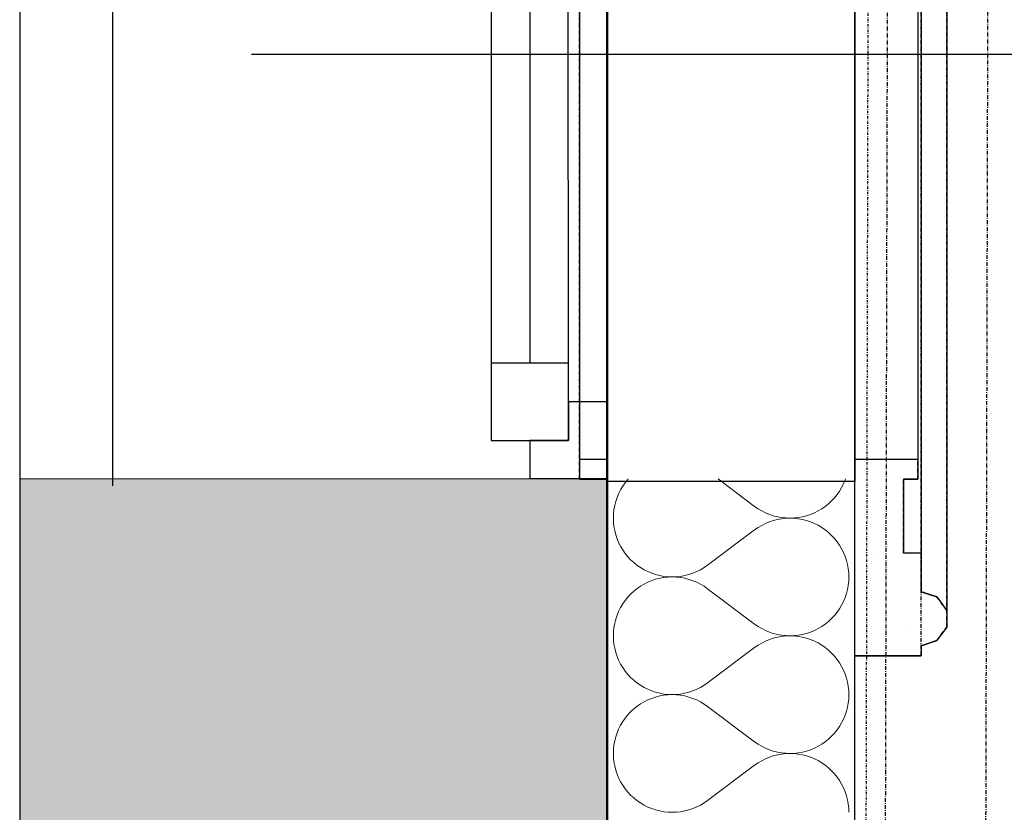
# Model space of a CAD drawing. Header units: millimetres. Extents: x -23738 to 4435, y -2716 to 20653.
# Tile 111 of 160: x -702 to -65, y 3733 to 4247. Entities that reach past the tile are written whole.
import ezdxf

# ---------------------------------------------------------------- set-up
doc = ezdxf.new("R2010")
doc.units = ezdxf.units.MM
doc.header["$MEASUREMENT"] = 0
for name, pattern in [('Wipeout_Contour', [1000, 0, -1000]), ('Čerchovaná M', [4.5, 2.5, -0.85, 0.3, -0.85]), ('Čerchovaná S', [3.5, 1.5, -0.85, 0.3, -0.85])]:
    doc.linetypes.add(name, pattern=pattern)
for name, color, linetype in [('9._POHLED ZÁPADNÍ_2_Nové_0_plochy', 7, 'Continuous'), ('9._POHLED ZÁPADNÍ_2_Nové_Konstrukce - krov', 7, 'Continuous'), ('9._POHLED ZÁPADNÍ_2_Nové_Konstrukce - nosné', 7, 'Continuous'), ('9._POHLED ZÁPADNÍ_2_Nové_Otvory – Okna', 7, 'Continuous'), ('9._POHLED ZÁPADNÍ_2_Nové_Otvory – Značky oken', 7, 'Continuous'), ('9._POHLED ZÁPADNÍ_2_Nové_Výplně - Povrchové', 7, 'Continuous'), ('9._POHLED ZÁPADNÍ_2_Nové_Výplně – Řezové', 7, 'Continuous'), ('9._POHLED ZÁPADNÍ_2_VÝTAH VAR 1', 7, 'Continuous')]:
    doc.layers.add(name, color=color, linetype=linetype)

# ---------------------------------------------------------------- blocks, each defined once
blk = doc.blocks.new('*X13', base_point=(-24533.14, -6254.22))
at = {"layer": '9._POHLED ZÁPADNÍ_2_Nové_Výplně – Řezové', "color": 21, "linetype": 'Continuous', "lineweight": 20, "true_color": 0xffaaaa}
for p, q in [((-311.83, 3944.41), (-313.22, 3942.07)), ((-310.28, 3946.65), (-311.83, 3944.41)), ((-308.57, 3948.76), (-310.28, 3946.65)), ((-308.22, 3949.14), (-308.57, 3948.76)), ((-250.08, 3949.14), (-226.46, 3931.43)), ((-170.17, 3943.64), (-168.95, 3946.07)), ((-168.95, 3946.07), (-167.91, 3948.59)), ((-167.91, 3948.59), (-167.72, 3949.14)), ((-314.44, 3939.64), (-315.48, 3937.13)), ((-313.22, 3942.07), (-314.44, 3939.64)), ((-174.81, 3936.95), (-173.11, 3939.07)), ((-173.11, 3939.07), (-171.56, 3941.3)), ((-171.56, 3941.3), (-170.17, 3943.64)), ((-317.01, 3931.91), (-317.5, 3929.23)), ((-316.34, 3934.55), (-317.01, 3931.91)), ((-315.48, 3937.13), (-316.34, 3934.55)), ((-226.46, 3931.43), (-224.22, 3929.88)), ((-183.02, 3929.85), (-180.78, 3931.4)), ((-180.78, 3931.4), (-178.66, 3933.11)), ((-178.66, 3933.11), (-176.67, 3934.96)), ((-176.67, 3934.96), (-174.81, 3936.95)), ((-317.79, 3926.53), (-317.88, 3923.81)), ((-317.5, 3929.23), (-317.79, 3926.53)), ((-224.22, 3929.88), (-221.88, 3928.48)), ((-221.88, 3928.48), (-219.45, 3927.27)), ((-219.45, 3927.27), (-216.94, 3926.22)), ((-216.94, 3926.22), (-214.36, 3925.36)), ((-214.36, 3925.36), (-211.72, 3924.69)), ((-211.72, 3924.69), (-209.05, 3924.2)), ((-198.2, 3924.19), (-195.52, 3924.68)), ((-195.52, 3924.68), (-192.88, 3925.35)), ((-192.88, 3925.35), (-190.3, 3926.2)), ((-190.3, 3926.2), (-187.79, 3927.24)), ((-187.79, 3927.24), (-185.36, 3928.46)), ((-185.36, 3928.46), (-183.02, 3929.85)), ((-317.88, 3923.81), (-317.79, 3921.09)), ((-317.79, 3921.09), (-317.5, 3918.39)), ((-317.5, 3918.39), (-317.01, 3915.71)), ((-221.88, 3919.13), (-224.22, 3917.74)), ((-219.45, 3920.35), (-221.88, 3919.13)), ((-216.94, 3921.4), (-219.45, 3920.35)), ((-214.36, 3922.26), (-216.94, 3921.4)), ((-211.72, 3922.93), (-214.36, 3922.26)), ((-209.05, 3923.42), (-211.72, 3922.93)), ((-209.05, 3924.2), (-206.34, 3923.91)), ((-206.34, 3923.71), (-209.05, 3923.42)), ((-206.34, 3923.91), (-203.62, 3923.81)), ((-203.62, 3923.81), (-206.34, 3923.71)), ((-203.62, 3923.81), (-200.9, 3923.9)), ((-200.9, 3923.71), (-203.62, 3923.81)), ((-200.9, 3923.9), (-198.2, 3924.19)), ((-198.2, 3923.42), (-200.9, 3923.71)), ((-195.52, 3922.94), (-198.2, 3923.42)), ((-192.88, 3922.27), (-195.52, 3922.94)), ((-190.3, 3921.41), (-192.88, 3922.27)), ((-187.79, 3920.37), (-190.3, 3921.41)), ((-185.36, 3919.16), (-187.79, 3920.37)), ((-183.02, 3917.77), (-185.36, 3919.16)), ((-317.01, 3915.71), (-316.34, 3913.07)), ((-316.34, 3913.07), (-315.48, 3910.49)), ((-256.93, 3893.33), (-226.46, 3916.19)), ((-224.22, 3917.74), (-226.46, 3916.19)), ((-180.78, 3916.22), (-183.02, 3917.77)), ((-178.66, 3914.51), (-180.78, 3916.22)), ((-176.67, 3912.66), (-178.66, 3914.51)), ((-174.81, 3910.67), (-176.67, 3912.66)), ((-315.48, 3910.49), (-314.44, 3907.98)), ((-314.44, 3907.98), (-313.22, 3905.55)), ((-313.22, 3905.55), (-311.83, 3903.21)), ((-173.11, 3908.55), (-174.81, 3910.67)), ((-171.56, 3906.32), (-173.11, 3908.55)), ((-170.17, 3903.98), (-171.56, 3906.32)), ((-311.83, 3903.21), (-310.28, 3900.97)), ((-310.28, 3900.97), (-308.57, 3898.85)), ((-168.95, 3901.55), (-170.17, 3903.98)), ((-167.91, 3899.03), (-168.95, 3901.55)), ((-308.57, 3898.85), (-306.72, 3896.86)), ((-306.72, 3896.86), (-304.73, 3895.01)), ((-304.73, 3895.01), (-302.61, 3893.3)), ((-302.61, 3893.3), (-300.37, 3891.75)), ((-259.16, 3891.78), (-256.93, 3893.33)), ((-167.05, 3896.45), (-167.91, 3899.03)), ((-166.37, 3893.82), (-167.05, 3896.45)), ((-165.89, 3891.14), (-166.37, 3893.82)), ((-300.37, 3891.75), (-298.03, 3890.37)), ((-298.03, 3890.37), (-295.6, 3889.15)), ((-295.6, 3889.15), (-293.08, 3888.11)), ((-293.08, 3888.11), (-290.5, 3887.25)), ((-290.5, 3887.25), (-287.87, 3886.58)), ((-287.87, 3886.58), (-285.19, 3886.1)), ((-274.34, 3886.11), (-271.66, 3886.59)), ((-271.66, 3886.59), (-269.03, 3887.27)), ((-269.03, 3887.27), (-266.45, 3888.13)), ((-266.45, 3888.13), (-263.93, 3889.17)), ((-263.93, 3889.17), (-261.5, 3890.39)), ((-261.5, 3890.39), (-259.16, 3891.78)), ((-165.6, 3888.43), (-165.89, 3891.14)), ((-165.5, 3885.71), (-165.6, 3888.43)), ((-298.03, 3881.06), (-300.37, 3879.68)), ((-295.6, 3882.28), (-298.03, 3881.06)), ((-293.08, 3883.32), (-295.6, 3882.28)), ((-290.5, 3884.18), (-293.08, 3883.32)), ((-287.87, 3884.85), (-290.5, 3884.18)), ((-285.19, 3885.33), (-287.87, 3884.85)), ((-285.19, 3886.1), (-282.48, 3885.81)), ((-282.48, 3885.62), (-285.19, 3885.33)), ((-282.48, 3885.81), (-279.76, 3885.71)), ((-279.76, 3885.71), (-282.48, 3885.62)), ((-279.76, 3885.71), (-277.05, 3885.81)), ((-277.05, 3885.62), (-279.76, 3885.71)), ((-277.05, 3885.81), (-274.34, 3886.11)), ((-274.34, 3885.32), (-277.05, 3885.62)), ((-271.66, 3884.84), (-274.34, 3885.32)), ((-269.03, 3884.16), (-271.66, 3884.84)), ((-266.45, 3883.3), (-269.03, 3884.16)), ((-263.93, 3882.26), (-266.45, 3883.3)), ((-261.5, 3881.04), (-263.93, 3882.26)), ((-259.16, 3879.65), (-261.5, 3881.04)), ((-166.37, 3877.61), (-165.89, 3880.29)), ((-165.89, 3880.29), (-165.6, 3883)), ((-165.6, 3883), (-165.5, 3885.71)), ((-306.72, 3874.57), (-308.57, 3872.57)), ((-304.73, 3876.42), (-306.72, 3874.57)), ((-302.61, 3878.12), (-304.73, 3876.42)), ((-300.37, 3879.68), (-302.61, 3878.12)), ((-256.93, 3878.1), (-259.16, 3879.65)), ((-256.93, 3878.1), (-226.46, 3855.24)), ((-167.91, 3872.4), (-167.05, 3874.98)), ((-167.05, 3874.98), (-166.37, 3877.61)), ((-311.83, 3868.22), (-313.22, 3865.88)), ((-310.28, 3870.46), (-311.83, 3868.22)), ((-308.57, 3872.57), (-310.28, 3870.46)), ((-171.56, 3865.11), (-170.17, 3867.45)), ((-170.17, 3867.45), (-168.95, 3869.88)), ((-168.95, 3869.88), (-167.91, 3872.4)), ((-315.48, 3860.94), (-316.34, 3858.36)), ((-314.44, 3863.45), (-315.48, 3860.94)), ((-313.22, 3865.88), (-314.44, 3863.45)), ((-174.81, 3860.76), (-173.11, 3862.88)), ((-173.11, 3862.88), (-171.56, 3865.11)), ((-317.01, 3855.72), (-317.5, 3853.04)), ((-316.34, 3858.36), (-317.01, 3855.72)), ((-226.46, 3855.24), (-224.22, 3853.68)), ((-183.02, 3853.66), (-180.78, 3855.21)), ((-180.78, 3855.21), (-178.66, 3856.92)), ((-178.66, 3856.92), (-176.67, 3858.77)), ((-176.67, 3858.77), (-174.81, 3860.76)), ((-317.79, 3850.34), (-317.88, 3847.62)), ((-317.5, 3853.04), (-317.79, 3850.34)), ((-224.22, 3853.68), (-221.88, 3852.29)), ((-221.88, 3852.29), (-219.45, 3851.07)), ((-219.45, 3851.07), (-216.94, 3850.03)), ((-216.94, 3850.03), (-214.36, 3849.17)), ((-214.36, 3849.17), (-211.72, 3848.5)), ((-211.72, 3848.5), (-209.05, 3848.01)), ((-198.2, 3848), (-195.52, 3848.49)), ((-195.52, 3848.49), (-192.88, 3849.16)), ((-192.88, 3849.16), (-190.3, 3850.01)), ((-190.3, 3850.01), (-187.79, 3851.05)), ((-187.79, 3851.05), (-185.36, 3852.27)), ((-185.36, 3852.27), (-183.02, 3853.66)), ((-317.88, 3847.62), (-317.79, 3844.9)), ((-317.79, 3844.9), (-317.5, 3842.2)), ((-317.5, 3842.2), (-317.01, 3839.52)), ((-221.88, 3842.94), (-224.22, 3841.55)), ((-219.45, 3844.16), (-221.88, 3842.94)), ((-216.94, 3845.21), (-219.45, 3844.16)), ((-214.36, 3846.07), (-216.94, 3845.21)), ((-211.72, 3846.74), (-214.36, 3846.07)), ((-209.05, 3847.23), (-211.72, 3846.74)), ((-209.05, 3848.01), (-206.34, 3847.72)), ((-206.34, 3847.52), (-209.05, 3847.23)), ((-206.34, 3847.72), (-203.62, 3847.62)), ((-203.62, 3847.62), (-206.34, 3847.52)), ((-203.62, 3847.62), (-200.9, 3847.71)), ((-200.9, 3847.52), (-203.62, 3847.62)), ((-200.9, 3847.71), (-198.2, 3848)), ((-198.2, 3847.23), (-200.9, 3847.52)), ((-195.52, 3846.75), (-198.2, 3847.23)), ((-192.88, 3846.08), (-195.52, 3846.75)), ((-190.3, 3845.22), (-192.88, 3846.08)), ((-187.79, 3844.18), (-190.3, 3845.22)), ((-185.36, 3842.97), (-187.79, 3844.18)), ((-183.02, 3841.58), (-185.36, 3842.97)), ((-317.01, 3839.52), (-316.34, 3836.88)), ((-316.34, 3836.88), (-315.48, 3834.3)), ((-256.93, 3817.14), (-226.46, 3840)), ((-224.22, 3841.55), (-226.46, 3840)), ((-180.78, 3840.03), (-183.02, 3841.58)), ((-178.66, 3838.32), (-180.78, 3840.03)), ((-176.67, 3836.47), (-178.66, 3838.32)), ((-174.81, 3834.48), (-176.67, 3836.47)), ((-315.48, 3834.3), (-314.44, 3831.79)), ((-314.44, 3831.79), (-313.22, 3829.36)), ((-313.22, 3829.36), (-311.83, 3827.02)), ((-173.11, 3832.36), (-174.81, 3834.48)), ((-171.56, 3830.13), (-173.11, 3832.36)), ((-170.17, 3827.79), (-171.56, 3830.13)), ((-311.83, 3827.02), (-310.28, 3824.78)), ((-310.28, 3824.78), (-308.57, 3822.66)), ((-308.57, 3822.66), (-306.72, 3820.67)), ((-168.95, 3825.36), (-170.17, 3827.79)), ((-167.91, 3822.84), (-168.95, 3825.36)), ((-167.05, 3820.26), (-167.91, 3822.84)), ((-306.72, 3820.67), (-304.73, 3818.82)), ((-304.73, 3818.82), (-302.61, 3817.11)), ((-302.61, 3817.11), (-300.37, 3815.56)), ((-259.16, 3815.59), (-256.93, 3817.14)), ((-166.37, 3817.62), (-167.05, 3820.26)), ((-165.89, 3814.95), (-166.37, 3817.62)), ((-300.37, 3815.56), (-298.03, 3814.18)), ((-298.03, 3814.18), (-295.6, 3812.96)), ((-295.6, 3812.96), (-293.08, 3811.92)), ((-293.08, 3811.92), (-290.5, 3811.06)), ((-290.5, 3811.06), (-287.87, 3810.39)), ((-287.87, 3810.39), (-285.19, 3809.91)), ((-285.19, 3809.91), (-282.48, 3809.62)), ((-277.05, 3809.62), (-274.34, 3809.92)), ((-274.34, 3809.92), (-271.66, 3810.4)), ((-271.66, 3810.4), (-269.03, 3811.08)), ((-269.03, 3811.08), (-266.45, 3811.94)), ((-266.45, 3811.94), (-263.93, 3812.98)), ((-263.93, 3812.98), (-261.5, 3814.2)), ((-261.5, 3814.2), (-259.16, 3815.59)), ((-165.6, 3812.24), (-165.89, 3814.95)), ((-165.5, 3809.52), (-165.6, 3812.24)), ((-298.03, 3804.87), (-300.37, 3803.48)), ((-295.6, 3806.09), (-298.03, 3804.87)), ((-293.08, 3807.13), (-295.6, 3806.09)), ((-290.5, 3807.99), (-293.08, 3807.13)), ((-287.87, 3808.66), (-290.5, 3807.99)), ((-285.19, 3809.14), (-287.87, 3808.66)), ((-282.48, 3809.43), (-285.19, 3809.14)), ((-282.48, 3809.62), (-279.76, 3809.52)), ((-279.76, 3809.52), (-282.48, 3809.43)), ((-279.76, 3809.52), (-277.05, 3809.62)), ((-277.05, 3809.42), (-279.76, 3809.52)), ((-274.34, 3809.13), (-277.05, 3809.42)), ((-271.66, 3808.65), (-274.34, 3809.13)), ((-269.03, 3807.97), (-271.66, 3808.65)), ((-266.45, 3807.11), (-269.03, 3807.97)), ((-263.93, 3806.07), (-266.45, 3807.11)), ((-261.5, 3804.85), (-263.93, 3806.07)), ((-259.16, 3803.46), (-261.5, 3804.85)), ((-166.37, 3801.42), (-165.89, 3804.1)), ((-165.89, 3804.1), (-165.6, 3806.81)), ((-165.6, 3806.81), (-165.5, 3809.52)), ((-306.72, 3798.37), (-308.57, 3796.38)), ((-304.73, 3800.23), (-306.72, 3798.37)), ((-302.61, 3801.93), (-304.73, 3800.23)), ((-300.37, 3803.48), (-302.61, 3801.93)), ((-256.93, 3801.9), (-259.16, 3803.46)), ((-256.93, 3801.9), (-226.46, 3779.05)), ((-167.91, 3796.21), (-167.05, 3798.79)), ((-167.05, 3798.79), (-166.37, 3801.42)), ((-311.83, 3792.03), (-313.22, 3789.69)), ((-310.28, 3794.27), (-311.83, 3792.03)), ((-308.57, 3796.38), (-310.28, 3794.27)), ((-171.56, 3788.92), (-170.17, 3791.26)), ((-170.17, 3791.26), (-168.95, 3793.69)), ((-168.95, 3793.69), (-167.91, 3796.21)), ((-315.48, 3784.75), (-316.34, 3782.17)), ((-314.44, 3787.26), (-315.48, 3784.75)), ((-313.22, 3789.69), (-314.44, 3787.26)), ((-176.67, 3782.58), (-174.81, 3784.57)), ((-174.81, 3784.57), (-173.11, 3786.69)), ((-173.11, 3786.69), (-171.56, 3788.92)), ((-317.01, 3779.53), (-317.5, 3776.85)), ((-316.34, 3782.17), (-317.01, 3779.53)), ((-226.46, 3779.05), (-224.22, 3777.49)), ((-183.02, 3777.47), (-180.78, 3779.02)), ((-180.78, 3779.02), (-178.66, 3780.72)), ((-178.66, 3780.72), (-176.67, 3782.58)), ((-317.79, 3774.15), (-317.88, 3771.43)), ((-317.5, 3776.85), (-317.79, 3774.15)), ((-224.22, 3777.49), (-221.88, 3776.1)), ((-221.88, 3776.1), (-219.45, 3774.88)), ((-219.45, 3774.88), (-216.94, 3773.84)), ((-216.94, 3773.84), (-214.36, 3772.98)), ((-214.36, 3772.98), (-211.72, 3772.31)), ((-211.72, 3772.31), (-209.05, 3771.82)), ((-209.05, 3771.82), (-206.34, 3771.53)), ((-200.9, 3771.52), (-198.2, 3771.81)), ((-198.2, 3771.81), (-195.52, 3772.29)), ((-195.52, 3772.29), (-192.88, 3772.97)), ((-192.88, 3772.97), (-190.3, 3773.82)), ((-190.3, 3773.82), (-187.79, 3774.86)), ((-187.79, 3774.86), (-185.36, 3776.08)), ((-185.36, 3776.08), (-183.02, 3777.47)), ((-317.88, 3771.43), (-317.79, 3768.71)), ((-317.79, 3768.71), (-317.5, 3766)), ((-317.5, 3766), (-317.01, 3763.33)), ((-224.22, 3765.36), (-226.46, 3763.81)), ((-221.88, 3766.75), (-224.22, 3765.36)), ((-219.45, 3767.97), (-221.88, 3766.75)), ((-216.94, 3769.02), (-219.45, 3767.97)), ((-214.36, 3769.88), (-216.94, 3769.02)), ((-211.72, 3770.55), (-214.36, 3769.88)), ((-209.05, 3771.04), (-211.72, 3770.55)), ((-206.34, 3771.33), (-209.05, 3771.04)), ((-206.34, 3771.53), (-203.62, 3771.43)), ((-203.62, 3771.43), (-206.34, 3771.33)), ((-203.62, 3771.43), (-200.9, 3771.52)), ((-200.9, 3771.33), (-203.62, 3771.43)), ((-198.2, 3771.04), (-200.9, 3771.33)), ((-195.52, 3770.56), (-198.2, 3771.04)), ((-192.88, 3769.89), (-195.52, 3770.56)), ((-190.3, 3769.03), (-192.88, 3769.89)), ((-187.79, 3767.99), (-190.3, 3769.03)), ((-185.36, 3766.78), (-187.79, 3767.99)), ((-183.02, 3765.39), (-185.36, 3766.78)), ((-180.78, 3763.84), (-183.02, 3765.39)), ((-317.01, 3763.33), (-316.34, 3760.69)), ((-316.34, 3760.69), (-315.48, 3758.11)), ((-256.93, 3740.95), (-226.46, 3763.81)), ((-178.66, 3762.13), (-180.78, 3763.84)), ((-176.67, 3760.28), (-178.66, 3762.13)), ((-174.81, 3758.29), (-176.67, 3760.28)), ((-315.48, 3758.11), (-314.44, 3755.6)), ((-314.44, 3755.6), (-313.22, 3753.16)), ((-313.22, 3753.16), (-311.83, 3750.83)), ((-173.11, 3756.17), (-174.81, 3758.29)), ((-171.56, 3753.94), (-173.11, 3756.17)), ((-170.17, 3751.6), (-171.56, 3753.94)), ((-311.83, 3750.83), (-310.28, 3748.59)), ((-310.28, 3748.59), (-308.57, 3746.47)), ((-308.57, 3746.47), (-306.72, 3744.48)), ((-168.95, 3749.16), (-170.17, 3751.6)), ((-167.91, 3746.65), (-168.95, 3749.16)), ((-167.05, 3744.07), (-167.91, 3746.65)), ((-306.72, 3744.48), (-304.73, 3742.63)), ((-304.73, 3742.63), (-302.61, 3740.92)), ((-302.61, 3740.92), (-300.37, 3739.37)), ((-259.16, 3739.4), (-256.93, 3740.95)), ((-166.37, 3741.43), (-167.05, 3744.07)), ((-165.89, 3738.76), (-166.37, 3741.43)), ((-300.37, 3739.37), (-298.03, 3737.99)), ((-298.03, 3737.99), (-295.6, 3736.77)), ((-295.6, 3736.77), (-293.08, 3735.73)), ((-293.08, 3735.73), (-290.5, 3734.87)), ((-290.5, 3734.87), (-287.87, 3734.2)), ((-287.87, 3734.2), (-285.19, 3733.72)), ((-285.19, 3733.72), (-282.48, 3733.43)), ((-277.05, 3733.43), (-274.34, 3733.72)), ((-274.34, 3733.72), (-271.66, 3734.21)), ((-271.66, 3734.21), (-269.03, 3734.88)), ((-269.03, 3734.88), (-266.45, 3735.75)), ((-266.45, 3735.75), (-263.93, 3736.79)), ((-263.93, 3736.79), (-261.5, 3738.01)), ((-261.5, 3738.01), (-259.16, 3739.4)), ((-165.6, 3736.05), (-165.89, 3738.76)), ((-165.5, 3733.33), (-165.6, 3736.05)), ((-282.48, 3733.43), (-279.76, 3733.33)), ((-279.76, 3733.33), (-277.05, 3733.43))]:
    blk.add_line(p, q, dxfattribs=at)
blk = doc.blocks.new('*X24', base_point=(-24533.14, -6254.22))
at = {"layer": '9._POHLED ZÁPADNÍ_2_Nové_Výplně – Řezové', "color": 21, "linetype": 'Continuous', "lineweight": 20, "true_color": 0xffaaaa}
for p, q in [((-311.83, 3944.41), (-313.22, 3942.07)), ((-310.28, 3946.65), (-311.83, 3944.41)), ((-309.47, 3947.65), (-310.28, 3946.65)), ((-248.09, 3947.65), (-226.46, 3931.43)), ((-170.17, 3943.64), (-168.95, 3946.07)), ((-168.95, 3946.07), (-168.29, 3947.65)), ((-314.44, 3939.64), (-315.48, 3937.13)), ((-313.22, 3942.07), (-314.44, 3939.64)), ((-174.81, 3936.95), (-173.11, 3939.07)), ((-173.11, 3939.07), (-171.56, 3941.3)), ((-171.56, 3941.3), (-170.17, 3943.64)), ((-317.01, 3931.91), (-317.5, 3929.23)), ((-316.34, 3934.55), (-317.01, 3931.91)), ((-315.48, 3937.13), (-316.34, 3934.55)), ((-226.46, 3931.43), (-224.22, 3929.88)), ((-183.02, 3929.85), (-180.78, 3931.4)), ((-180.78, 3931.4), (-178.66, 3933.11)), ((-178.66, 3933.11), (-176.67, 3934.96)), ((-176.67, 3934.96), (-174.81, 3936.95)), ((-317.79, 3926.53), (-317.88, 3923.81)), ((-317.5, 3929.23), (-317.79, 3926.53)), ((-224.22, 3929.88), (-221.88, 3928.48)), ((-221.88, 3928.48), (-219.45, 3927.27)), ((-219.45, 3927.27), (-216.94, 3926.22)), ((-216.94, 3926.22), (-214.36, 3925.36)), ((-214.36, 3925.36), (-211.72, 3924.69)), ((-211.72, 3924.69), (-209.05, 3924.2)), ((-198.2, 3924.19), (-195.52, 3924.68)), ((-195.52, 3924.68), (-192.88, 3925.35)), ((-192.88, 3925.35), (-190.3, 3926.2)), ((-190.3, 3926.2), (-187.79, 3927.24)), ((-187.79, 3927.24), (-185.36, 3928.46)), ((-185.36, 3928.46), (-183.02, 3929.85)), ((-317.88, 3923.81), (-317.79, 3921.09)), ((-317.79, 3921.09), (-317.5, 3918.39)), ((-317.5, 3918.39), (-317.01, 3915.71)), ((-221.88, 3919.13), (-224.22, 3917.74)), ((-219.45, 3920.35), (-221.88, 3919.13)), ((-216.94, 3921.4), (-219.45, 3920.35)), ((-214.36, 3922.26), (-216.94, 3921.4)), ((-211.72, 3922.93), (-214.36, 3922.26)), ((-209.05, 3923.42), (-211.72, 3922.93)), ((-209.05, 3924.2), (-206.34, 3923.91)), ((-206.34, 3923.71), (-209.05, 3923.42)), ((-206.34, 3923.91), (-203.62, 3923.81)), ((-203.62, 3923.81), (-206.34, 3923.71)), ((-203.62, 3923.81), (-200.9, 3923.9)), ((-200.9, 3923.71), (-203.62, 3923.81)), ((-200.9, 3923.9), (-198.2, 3924.19)), ((-198.2, 3923.42), (-200.9, 3923.71)), ((-195.52, 3922.94), (-198.2, 3923.42)), ((-192.88, 3922.27), (-195.52, 3922.94)), ((-190.3, 3921.41), (-192.88, 3922.27)), ((-187.79, 3920.37), (-190.3, 3921.41)), ((-185.36, 3919.16), (-187.79, 3920.37)), ((-183.02, 3917.77), (-185.36, 3919.16)), ((-317.01, 3915.71), (-316.34, 3913.07)), ((-316.34, 3913.07), (-315.48, 3910.49)), ((-256.93, 3893.33), (-226.46, 3916.19)), ((-224.22, 3917.74), (-226.46, 3916.19)), ((-180.78, 3916.22), (-183.02, 3917.77)), ((-178.66, 3914.51), (-180.78, 3916.22)), ((-176.67, 3912.66), (-178.66, 3914.51)), ((-174.81, 3910.67), (-176.67, 3912.66)), ((-315.48, 3910.49), (-314.44, 3907.98)), ((-314.44, 3907.98), (-313.22, 3905.55)), ((-313.22, 3905.55), (-311.83, 3903.21)), ((-173.11, 3908.55), (-174.81, 3910.67)), ((-171.56, 3906.32), (-173.11, 3908.55)), ((-170.17, 3903.98), (-171.56, 3906.32)), ((-311.83, 3903.21), (-310.28, 3900.97)), ((-310.28, 3900.97), (-308.57, 3898.85)), ((-168.95, 3901.55), (-170.17, 3903.98)), ((-167.91, 3899.03), (-168.95, 3901.55)), ((-308.57, 3898.85), (-306.72, 3896.86)), ((-306.72, 3896.86), (-304.73, 3895.01)), ((-304.73, 3895.01), (-302.61, 3893.3)), ((-302.61, 3893.3), (-300.37, 3891.75)), ((-259.16, 3891.78), (-256.93, 3893.33)), ((-167.05, 3896.45), (-167.91, 3899.03)), ((-166.37, 3893.82), (-167.05, 3896.45)), ((-165.89, 3891.14), (-166.37, 3893.82)), ((-300.37, 3891.75), (-298.03, 3890.37)), ((-298.03, 3890.37), (-295.6, 3889.15)), ((-295.6, 3889.15), (-293.08, 3888.11)), ((-293.08, 3888.11), (-290.5, 3887.25)), ((-290.5, 3887.25), (-287.87, 3886.58)), ((-287.87, 3886.58), (-285.19, 3886.1)), ((-274.34, 3886.11), (-271.66, 3886.59)), ((-271.66, 3886.59), (-269.03, 3887.27)), ((-269.03, 3887.27), (-266.45, 3888.13)), ((-266.45, 3888.13), (-263.93, 3889.17)), ((-263.93, 3889.17), (-261.5, 3890.39)), ((-261.5, 3890.39), (-259.16, 3891.78)), ((-165.6, 3888.43), (-165.89, 3891.14)), ((-165.5, 3885.71), (-165.6, 3888.43)), ((-298.03, 3881.06), (-300.37, 3879.68)), ((-295.6, 3882.28), (-298.03, 3881.06)), ((-293.08, 3883.32), (-295.6, 3882.28)), ((-290.5, 3884.18), (-293.08, 3883.32)), ((-287.87, 3884.85), (-290.5, 3884.18)), ((-285.19, 3885.33), (-287.87, 3884.85)), ((-285.19, 3886.1), (-282.48, 3885.81)), ((-282.48, 3885.62), (-285.19, 3885.33)), ((-282.48, 3885.81), (-279.76, 3885.71)), ((-279.76, 3885.71), (-282.48, 3885.62)), ((-279.76, 3885.71), (-277.05, 3885.81)), ((-277.05, 3885.62), (-279.76, 3885.71)), ((-277.05, 3885.81), (-274.34, 3886.11)), ((-274.34, 3885.32), (-277.05, 3885.62)), ((-271.66, 3884.84), (-274.34, 3885.32)), ((-269.03, 3884.16), (-271.66, 3884.84)), ((-266.45, 3883.3), (-269.03, 3884.16)), ((-263.93, 3882.26), (-266.45, 3883.3)), ((-261.5, 3881.04), (-263.93, 3882.26)), ((-259.16, 3879.65), (-261.5, 3881.04)), ((-166.37, 3877.61), (-165.89, 3880.29)), ((-165.89, 3880.29), (-165.6, 3883)), ((-165.6, 3883), (-165.5, 3885.71)), ((-306.72, 3874.57), (-308.57, 3872.57)), ((-304.73, 3876.42), (-306.72, 3874.57)), ((-302.61, 3878.12), (-304.73, 3876.42)), ((-300.37, 3879.68), (-302.61, 3878.12)), ((-256.93, 3878.1), (-259.16, 3879.65)), ((-256.93, 3878.1), (-226.46, 3855.24)), ((-167.91, 3872.4), (-167.05, 3874.98)), ((-167.05, 3874.98), (-166.37, 3877.61)), ((-311.83, 3868.22), (-313.22, 3865.88)), ((-310.28, 3870.46), (-311.83, 3868.22)), ((-308.57, 3872.57), (-310.28, 3870.46)), ((-171.56, 3865.11), (-170.17, 3867.45)), ((-170.17, 3867.45), (-168.95, 3869.88)), ((-168.95, 3869.88), (-167.91, 3872.4)), ((-315.48, 3860.94), (-316.34, 3858.36)), ((-314.44, 3863.45), (-315.48, 3860.94)), ((-313.22, 3865.88), (-314.44, 3863.45)), ((-174.81, 3860.76), (-173.11, 3862.88)), ((-173.11, 3862.88), (-171.56, 3865.11)), ((-317.01, 3855.72), (-317.5, 3853.04)), ((-316.34, 3858.36), (-317.01, 3855.72)), ((-226.46, 3855.24), (-224.22, 3853.68)), ((-183.02, 3853.66), (-180.78, 3855.21)), ((-180.78, 3855.21), (-178.66, 3856.92)), ((-178.66, 3856.92), (-176.67, 3858.77)), ((-176.67, 3858.77), (-174.81, 3860.76)), ((-317.79, 3850.34), (-317.88, 3847.62)), ((-317.5, 3853.04), (-317.79, 3850.34)), ((-224.22, 3853.68), (-221.88, 3852.29)), ((-221.88, 3852.29), (-219.45, 3851.07)), ((-219.45, 3851.07), (-216.94, 3850.03)), ((-216.94, 3850.03), (-214.36, 3849.17)), ((-214.36, 3849.17), (-211.72, 3848.5)), ((-211.72, 3848.5), (-209.05, 3848.01)), ((-198.2, 3848), (-195.52, 3848.49)), ((-195.52, 3848.49), (-192.88, 3849.16)), ((-192.88, 3849.16), (-190.3, 3850.01)), ((-190.3, 3850.01), (-187.79, 3851.05)), ((-187.79, 3851.05), (-185.36, 3852.27)), ((-185.36, 3852.27), (-183.02, 3853.66)), ((-317.88, 3847.62), (-317.79, 3844.9)), ((-317.79, 3844.9), (-317.5, 3842.2)), ((-317.5, 3842.2), (-317.01, 3839.52)), ((-221.88, 3842.94), (-224.22, 3841.55)), ((-219.45, 3844.16), (-221.88, 3842.94)), ((-216.94, 3845.21), (-219.45, 3844.16)), ((-214.36, 3846.07), (-216.94, 3845.21)), ((-211.72, 3846.74), (-214.36, 3846.07)), ((-209.05, 3847.23), (-211.72, 3846.74)), ((-209.05, 3848.01), (-206.34, 3847.72)), ((-206.34, 3847.52), (-209.05, 3847.23)), ((-206.34, 3847.72), (-203.62, 3847.62)), ((-203.62, 3847.62), (-206.34, 3847.52)), ((-203.62, 3847.62), (-200.9, 3847.71)), ((-200.9, 3847.52), (-203.62, 3847.62)), ((-200.9, 3847.71), (-198.2, 3848)), ((-198.2, 3847.23), (-200.9, 3847.52)), ((-195.52, 3846.75), (-198.2, 3847.23)), ((-192.88, 3846.08), (-195.52, 3846.75)), ((-190.3, 3845.22), (-192.88, 3846.08)), ((-187.79, 3844.18), (-190.3, 3845.22)), ((-185.36, 3842.97), (-187.79, 3844.18)), ((-183.02, 3841.58), (-185.36, 3842.97)), ((-317.01, 3839.52), (-316.34, 3836.88)), ((-316.34, 3836.88), (-315.48, 3834.3)), ((-256.93, 3817.14), (-226.46, 3840)), ((-224.22, 3841.55), (-226.46, 3840)), ((-180.78, 3840.03), (-183.02, 3841.58)), ((-178.66, 3838.32), (-180.78, 3840.03)), ((-176.67, 3836.47), (-178.66, 3838.32)), ((-174.81, 3834.48), (-176.67, 3836.47)), ((-315.48, 3834.3), (-314.44, 3831.79)), ((-314.44, 3831.79), (-313.22, 3829.36)), ((-313.22, 3829.36), (-311.83, 3827.02)), ((-173.11, 3832.36), (-174.81, 3834.48)), ((-171.56, 3830.13), (-173.11, 3832.36)), ((-170.17, 3827.79), (-171.56, 3830.13)), ((-311.83, 3827.02), (-310.28, 3824.78)), ((-310.28, 3824.78), (-308.57, 3822.66)), ((-308.57, 3822.66), (-306.72, 3820.67)), ((-168.95, 3825.36), (-170.17, 3827.79)), ((-167.91, 3822.84), (-168.95, 3825.36)), ((-167.05, 3820.26), (-167.91, 3822.84)), ((-306.72, 3820.67), (-304.73, 3818.82)), ((-304.73, 3818.82), (-302.61, 3817.11)), ((-302.61, 3817.11), (-300.37, 3815.56)), ((-259.16, 3815.59), (-256.93, 3817.14)), ((-166.37, 3817.62), (-167.05, 3820.26)), ((-165.89, 3814.95), (-166.37, 3817.62)), ((-300.37, 3815.56), (-298.03, 3814.18)), ((-298.03, 3814.18), (-295.6, 3812.96)), ((-295.6, 3812.96), (-293.08, 3811.92)), ((-293.08, 3811.92), (-290.5, 3811.06)), ((-290.5, 3811.06), (-287.87, 3810.39)), ((-287.87, 3810.39), (-285.19, 3809.91)), ((-285.19, 3809.91), (-282.48, 3809.62)), ((-277.05, 3809.62), (-274.34, 3809.92)), ((-274.34, 3809.92), (-271.66, 3810.4)), ((-271.66, 3810.4), (-269.03, 3811.08)), ((-269.03, 3811.08), (-266.45, 3811.94)), ((-266.45, 3811.94), (-263.93, 3812.98)), ((-263.93, 3812.98), (-261.5, 3814.2)), ((-261.5, 3814.2), (-259.16, 3815.59)), ((-165.6, 3812.24), (-165.89, 3814.95)), ((-165.5, 3809.52), (-165.6, 3812.24)), ((-298.03, 3804.87), (-300.37, 3803.48)), ((-295.6, 3806.09), (-298.03, 3804.87)), ((-293.08, 3807.13), (-295.6, 3806.09)), ((-290.5, 3807.99), (-293.08, 3807.13)), ((-287.87, 3808.66), (-290.5, 3807.99)), ((-285.19, 3809.14), (-287.87, 3808.66)), ((-282.48, 3809.43), (-285.19, 3809.14)), ((-282.48, 3809.62), (-279.76, 3809.52)), ((-279.76, 3809.52), (-282.48, 3809.43)), ((-279.76, 3809.52), (-277.05, 3809.62)), ((-277.05, 3809.42), (-279.76, 3809.52)), ((-274.34, 3809.13), (-277.05, 3809.42)), ((-271.66, 3808.65), (-274.34, 3809.13)), ((-269.03, 3807.97), (-271.66, 3808.65)), ((-266.45, 3807.11), (-269.03, 3807.97)), ((-263.93, 3806.07), (-266.45, 3807.11)), ((-261.5, 3804.85), (-263.93, 3806.07)), ((-259.16, 3803.46), (-261.5, 3804.85)), ((-166.37, 3801.42), (-165.89, 3804.1)), ((-165.89, 3804.1), (-165.6, 3806.81)), ((-165.6, 3806.81), (-165.5, 3809.52)), ((-306.72, 3798.37), (-308.57, 3796.38)), ((-304.73, 3800.23), (-306.72, 3798.37)), ((-302.61, 3801.93), (-304.73, 3800.23)), ((-300.37, 3803.48), (-302.61, 3801.93)), ((-256.93, 3801.9), (-259.16, 3803.46)), ((-256.93, 3801.9), (-226.46, 3779.05)), ((-167.91, 3796.21), (-167.05, 3798.79)), ((-167.05, 3798.79), (-166.37, 3801.42)), ((-311.83, 3792.03), (-313.22, 3789.69)), ((-310.28, 3794.27), (-311.83, 3792.03)), ((-308.57, 3796.38), (-310.28, 3794.27)), ((-171.56, 3788.92), (-170.17, 3791.26)), ((-170.17, 3791.26), (-168.95, 3793.69)), ((-168.95, 3793.69), (-167.91, 3796.21)), ((-315.48, 3784.75), (-316.34, 3782.17)), ((-314.44, 3787.26), (-315.48, 3784.75)), ((-313.22, 3789.69), (-314.44, 3787.26)), ((-176.67, 3782.58), (-174.81, 3784.57)), ((-174.81, 3784.57), (-173.11, 3786.69)), ((-173.11, 3786.69), (-171.56, 3788.92)), ((-317.01, 3779.53), (-317.5, 3776.85)), ((-316.34, 3782.17), (-317.01, 3779.53)), ((-226.46, 3779.05), (-224.22, 3777.49)), ((-183.02, 3777.47), (-180.78, 3779.02)), ((-180.78, 3779.02), (-178.66, 3780.72)), ((-178.66, 3780.72), (-176.67, 3782.58)), ((-317.79, 3774.15), (-317.88, 3771.43)), ((-317.5, 3776.85), (-317.79, 3774.15)), ((-224.22, 3777.49), (-221.88, 3776.1)), ((-221.88, 3776.1), (-219.45, 3774.88)), ((-219.45, 3774.88), (-216.94, 3773.84)), ((-216.94, 3773.84), (-214.36, 3772.98)), ((-214.36, 3772.98), (-211.72, 3772.31)), ((-211.72, 3772.31), (-209.05, 3771.82)), ((-209.05, 3771.82), (-206.34, 3771.53)), ((-200.9, 3771.52), (-198.2, 3771.81)), ((-198.2, 3771.81), (-195.52, 3772.29)), ((-195.52, 3772.29), (-192.88, 3772.97)), ((-192.88, 3772.97), (-190.3, 3773.82)), ((-190.3, 3773.82), (-187.79, 3774.86)), ((-187.79, 3774.86), (-185.36, 3776.08)), ((-185.36, 3776.08), (-183.02, 3777.47)), ((-317.88, 3771.43), (-317.79, 3768.71)), ((-317.79, 3768.71), (-317.5, 3766)), ((-317.5, 3766), (-317.01, 3763.33)), ((-224.22, 3765.36), (-226.46, 3763.81)), ((-221.88, 3766.75), (-224.22, 3765.36)), ((-219.45, 3767.97), (-221.88, 3766.75)), ((-216.94, 3769.02), (-219.45, 3767.97)), ((-214.36, 3769.88), (-216.94, 3769.02)), ((-211.72, 3770.55), (-214.36, 3769.88)), ((-209.05, 3771.04), (-211.72, 3770.55)), ((-206.34, 3771.33), (-209.05, 3771.04)), ((-206.34, 3771.53), (-203.62, 3771.43)), ((-203.62, 3771.43), (-206.34, 3771.33)), ((-203.62, 3771.43), (-200.9, 3771.52)), ((-200.9, 3771.33), (-203.62, 3771.43)), ((-198.2, 3771.04), (-200.9, 3771.33)), ((-195.52, 3770.56), (-198.2, 3771.04)), ((-192.88, 3769.89), (-195.52, 3770.56)), ((-190.3, 3769.03), (-192.88, 3769.89)), ((-187.79, 3767.99), (-190.3, 3769.03)), ((-185.36, 3766.78), (-187.79, 3767.99)), ((-183.02, 3765.39), (-185.36, 3766.78)), ((-180.78, 3763.84), (-183.02, 3765.39)), ((-317.01, 3763.33), (-316.34, 3760.69)), ((-316.34, 3760.69), (-315.48, 3758.11)), ((-256.93, 3740.95), (-226.46, 3763.81)), ((-178.66, 3762.13), (-180.78, 3763.84)), ((-176.67, 3760.28), (-178.66, 3762.13)), ((-174.81, 3758.29), (-176.67, 3760.28)), ((-315.48, 3758.11), (-314.44, 3755.6)), ((-314.44, 3755.6), (-313.22, 3753.16)), ((-313.22, 3753.16), (-311.83, 3750.83)), ((-173.11, 3756.17), (-174.81, 3758.29)), ((-171.56, 3753.94), (-173.11, 3756.17)), ((-170.17, 3751.6), (-171.56, 3753.94)), ((-311.83, 3750.83), (-310.28, 3748.59)), ((-310.28, 3748.59), (-308.57, 3746.47)), ((-308.57, 3746.47), (-306.72, 3744.48)), ((-168.95, 3749.16), (-170.17, 3751.6)), ((-167.91, 3746.65), (-168.95, 3749.16)), ((-167.05, 3744.07), (-167.91, 3746.65)), ((-306.72, 3744.48), (-304.73, 3742.63)), ((-304.73, 3742.63), (-302.61, 3740.92)), ((-302.61, 3740.92), (-300.37, 3739.37)), ((-259.16, 3739.4), (-256.93, 3740.95)), ((-166.37, 3741.43), (-167.05, 3744.07)), ((-165.89, 3738.76), (-166.37, 3741.43)), ((-300.37, 3739.37), (-298.03, 3737.99)), ((-298.03, 3737.99), (-295.6, 3736.77)), ((-295.6, 3736.77), (-293.08, 3735.73)), ((-293.08, 3735.73), (-290.5, 3734.87)), ((-290.5, 3734.87), (-287.87, 3734.2)), ((-287.87, 3734.2), (-285.19, 3733.72)), ((-285.19, 3733.72), (-282.48, 3733.43)), ((-277.05, 3733.43), (-274.34, 3733.72)), ((-274.34, 3733.72), (-271.66, 3734.21)), ((-271.66, 3734.21), (-269.03, 3734.88)), ((-269.03, 3734.88), (-266.45, 3735.75)), ((-266.45, 3735.75), (-263.93, 3736.79)), ((-263.93, 3736.79), (-261.5, 3738.01)), ((-261.5, 3738.01), (-259.16, 3739.4)), ((-165.6, 3736.05), (-165.89, 3738.76)), ((-165.5, 3733.33), (-165.6, 3736.05)), ((-282.48, 3733.43), (-279.76, 3733.33)), ((-279.76, 3733.33), (-277.05, 3733.43))]:
    blk.add_line(p, q, dxfattribs=at)

msp = doc.modelspace()

# ---------------------------------------------------------------- linework, layer by layer
at = {"layer": '9._POHLED ZÁPADNÍ_2_Nové_0_plochy', "color": 1, "linetype": 'Continuous', "lineweight": 25}
msp.add_line((-642.01, 4497.41), (-642, 3944.82), dxfattribs=at)
at = {"layer": '9._POHLED ZÁPADNÍ_2_Nové_Konstrukce - krov', "color": 1, "linetype": 'Čerchovaná M', "lineweight": 25}
msp.add_line((-82.76, 1184.64), (-75.51, 4257.25), dxfattribs=at)
at = {"layer": '9._POHLED ZÁPADNÍ_2_Nové_Konstrukce - krov', "color": 1, "linetype": 'Continuous', "lineweight": 25, "flags": 128}
for points in [[(-102.17, 4583.83), (-102.17, 3864.08)], [(-118.8, 4546.79), (-118.8, 3901.11)], [(-339.72, 4486.23), (-339.72, 3961.68)], [(-120.95, 4486.23), (-120.95, 3961.68)], [(-120.95, 3961.68), (-339.72, 3961.68)], [(-339.72, 3961.68), (-339.72, 3948.95)], [(-120.95, 3948.95), (-120.95, 3961.68)], [(-339.72, 3948.95), (-161.89, 3948.95)], [(-161.89, 3948.95), (-161.89, 3834.67)], [(-130.17, 3948.95), (-120.95, 3948.95)], [(-130.17, 3901.11), (-130.17, 3948.95)], [(-118.8, 3901.11), (-130.17, 3901.11)], [(-118.8, 3876.15), (-118.8, 3901.11)], [(-108.52, 3872.82), (-118.8, 3876.15)], [(-102.17, 3864.08), (-108.52, 3872.82)], [(-102.17, 3853.28), (-102.17, 3864.08)], [(-108.52, 3844.54), (-102.17, 3853.28)], [(-118.8, 3841.2), (-108.52, 3844.54)], [(-118.8, 3834.67), (-118.8, 3841.2)], [(-161.89, 3834.67), (-118.8, 3834.67)]]:
    msp.add_lwpolyline(points, dxfattribs=at)
at = {"layer": '9._POHLED ZÁPADNÍ_2_Nové_Konstrukce - nosné', "color": 1, "linetype": 'Continuous', "lineweight": 25}
msp.add_line((-372, 3949.14), (-702, 3949.13), dxfattribs=at)
at = {"layer": '9._POHLED ZÁPADNÍ_2_Nové_Konstrukce - nosné', "color": 1, "linetype": 'Continuous', "lineweight": 25, "flags": 128}
msp.add_lwpolyline([(-702, 3949.13), (-701.89, 351.54)], dxfattribs=at)
at = {"layer": '9._POHLED ZÁPADNÍ_2_Nové_Otvory – Okna', "color": 1, "linetype": 'Continuous', "lineweight": 25}
for p, q in [((-702.01, 4499.13), (-702, 3949.13)), ((-397.01, 4424.14), (-397, 4024.14)), ((-397.01, 4424.14), (-397, 4024.14)), ((-372.01, 4424.14), (-372, 4024.14)), ((-347, 4024.14), (-347.01, 4424.14)), ((-347, 4024.14), (-397, 4024.14)), ((-397, 4024.14), (-397, 3974.14)), ((-347, 3974.14), (-347, 4024.14)), ((-347, 3999.14), (-347, 3974.14)), ((-397, 3974.14), (-347, 3974.14)), ((-347, 3974.14), (-372, 3974.14)), ((-372, 3974.14), (-372, 3949.14)), ((-372, 3949.14), (-702, 3949.13))]:
    msp.add_line(p, q, dxfattribs=at)

# ---------------------------------------------------------------- next in the draw order: wipeouts: each hides what was drawn before it
at = {"color": 254, "linetype": 'Wipeout_Contour', "lineweight": 0, "ltscale": 62399.646263}
msp.add_wipeout([(-339.72, 3948.95), (-161.89, 3948.95), (-161.89, 3834.67), (-118.8, 3834.67), (-118.8, 3841.2), (-108.52, 3844.54), (-102.17, 3853.28), (-102.17, 3864.08), (-108.52, 3872.82), (-118.8, 3876.15), (-118.8, 3901.11), (-130.17, 3901.11), (-130.17, 3948.95), (-120.95, 3948.95), (-120.95, 3961.68), (-339.72, 3961.68)], dxfattribs=at).dxf.layer = '9._POHLED ZÁPADNÍ_2_Nové_Výplně – Řezové'

# ---------------------------------------------------------------- next in the draw order: hatches: boundary and pattern name
at = {"layer": '9._POHLED ZÁPADNÍ_2_Nové_Výplně – Řezové', "linetype": 'Continuous', "lineweight": 20, "true_color": 0xffaaaa}
h = msp.add_hatch(dxfattribs=at)
h.set_pattern_fill('Omítka_01_0002', color=21, style=0, pattern_type=2)
h.set_pattern_definition([(0, (0, -9e-13), (0, 86.6025), [0, -50]), (0, (25, 43.3), (0, 86.6025), [0, -50])])
h.paths.add_polyline_path([(-339.72, 3948.95), (-161.89, 3948.95), (-161.89, 3834.67), (-118.8, 3834.67), (-118.8, 3841.2), (-108.52, 3844.54), (-102.17, 3853.28), (-102.17, 3864.08), (-108.52, 3872.82), (-118.8, 3876.15), (-118.8, 3901.11), (-130.17, 3901.11), (-130.17, 3948.95), (-120.95, 3948.95), (-120.95, 3961.68), (-339.72, 3961.68)])

# ---------------------------------------------------------------- next in the draw order: linework, layer by layer
at = {"layer": '9._POHLED ZÁPADNÍ_2_Nové_Konstrukce - krov', "color": 1, "linetype": 'Čerchovaná M', "lineweight": 25}
msp.add_line((-147.2, 1400.03), (-140.46, 4257.41), dxfattribs=at)
at = {"layer": '9._POHLED ZÁPADNÍ_2_Nové_Konstrukce - krov', "color": 1, "linetype": 'Continuous', "lineweight": 25}
for p, q in [((-120.95, 3961.68), (-339.72, 3961.68)), ((-339.72, 3961.68), (-339.72, 3948.95)), ((-120.95, 3961.68), (-120.95, 3948.95)), ((-161.89, 3948.95), (-339.72, 3948.95)), ((-161.89, 3948.95), (-161.89, 3834.67)), ((-130.17, 3948.95), (-130.17, 3901.11)), ((-120.95, 3948.95), (-130.17, 3948.95)), ((-118.8, 3901.11), (-130.17, 3901.11)), ((-118.8, 3901.11), (-118.8, 3876.15)), ((-118.8, 3876.15), (-108.52, 3872.82)), ((-108.52, 3872.82), (-102.17, 3864.08)), ((-102.17, 3864.08), (-102.17, 3853.28)), ((-102.17, 3853.28), (-108.52, 3844.54)), ((-108.52, 3844.54), (-118.8, 3841.2)), ((-118.8, 3841.2), (-118.8, 3834.67)), ((-118.8, 3834.67), (-161.89, 3834.67))]:
    msp.add_line(p, q, dxfattribs=at)
at = {"layer": '9._POHLED ZÁPADNÍ_2_Nové_Konstrukce - krov', "color": 1, "linetype": 'Čerchovaná M', "lineweight": 25, "flags": 128}
for points in [[(-161.89, 3834.67), (-161.89, 4613.23)], [(-118.8, 3834.67), (-118.8, 4613.23)], [(-102.17, 3853.28), (-102.17, 4594.63)], [(-339.72, 3948.95), (-339.72, 4498.95)], [(-339.72, 3961.68), (-339.72, 3948.95)], [(-120.95, 3961.68), (-339.72, 3961.68)], [(-120.95, 3948.95), (-120.95, 3961.68)], [(-339.72, 3948.95), (-161.89, 3948.95)], [(-339.72, 3948.95), (-161.89, 3948.95)], [(-161.89, 3948.95), (-161.89, 3834.67)], [(-130.17, 3948.95), (-120.95, 3948.95)], [(-130.17, 3901.11), (-130.17, 3948.95)], [(-118.8, 3901.11), (-130.17, 3901.11)], [(-118.8, 3876.15), (-118.8, 3901.11)], [(-108.52, 3872.82), (-118.8, 3876.15)], [(-102.17, 3864.08), (-108.52, 3872.82)], [(-102.17, 3853.28), (-102.17, 3864.08)], [(-108.52, 3844.54), (-102.17, 3853.28)], [(-108.52, 3844.54), (-102.17, 3853.28)], [(-118.8, 3841.2), (-108.52, 3844.54)], [(-118.8, 3841.2), (-108.52, 3844.54)], [(-118.8, 3834.67), (-118.8, 3841.2)], [(-161.89, 3834.67), (-118.8, 3834.67)], [(-161.89, 3834.67), (-118.8, 3834.67)]]:
    msp.add_lwpolyline(points, dxfattribs=at)

# ---------------------------------------------------------------- next in the draw order: wipeouts: each hides what was drawn before it
at = {"color": 254, "linetype": 'Wipeout_Contour', "lineweight": 0, "ltscale": 36793.983046}
msp.add_wipeout([(-161.69, 351.47), (-161.69, 17956.84), (-321.69, 17969.56), (-321.69, 351.48)], dxfattribs=at).dxf.layer = '9._POHLED ZÁPADNÍ_2_Nové_Výplně - Povrchové'

# ---------------------------------------------------------------- next in the draw order: hatches: boundary and pattern name
at = {"layer": '9._POHLED ZÁPADNÍ_2_Nové_Výplně – Řezové', "linetype": 'Continuous', "lineweight": 0, "true_color": 0xf2b2b2}
msp.add_hatch(color=9, dxfattribs=at).paths.add_polyline_path([(-322, 3949.14), (-702, 3949.13), (-701.89, 351.54), (-321.89, 351.55)])

# ---------------------------------------------------------------- next in the draw order: linework, layer by layer
at = {"layer": '9._POHLED ZÁPADNÍ_2_Nové_Konstrukce - nosné', "color": 1, "linetype": 'Continuous', "lineweight": 25}
msp.add_line((-322, 3949.14), (-372, 3949.14), dxfattribs=at)
at = {"layer": '9._POHLED ZÁPADNÍ_2_Nové_Konstrukce - nosné', "color": 1, "linetype": 'Continuous', "lineweight": 25, "flags": 128}
for points in [[(-161.69, 351.47), (-161.69, 18117.35)], [(-321.69, 17969.56), (-321.69, 351.48)], [(-321.89, 351.55), (-322, 3949.14)]]:
    msp.add_lwpolyline(points, dxfattribs=at)
at = {"layer": '9._POHLED ZÁPADNÍ_2_Nové_Otvory – Okna', "color": 1, "linetype": 'Continuous', "lineweight": 25}
for p, q in [((-322.01, 4499.14), (-322, 3949.14)), ((-322, 3999.14), (-322.01, 4449.14)), ((-322, 3999.14), (-347, 3999.14)), ((-322, 3949.14), (-322, 3999.14)), ((-322, 3949.14), (-372, 3949.14)), ((-322, 3949.14), (-372, 3949.14))]:
    msp.add_line(p, q, dxfattribs=at)
at = {"layer": '9._POHLED ZÁPADNÍ_2_Nové_Otvory – Značky oken', "color": 1, "linetype": 'Continuous', "lineweight": 25}
msp.add_line((-552, 4224.14), (28, 4224.15), dxfattribs=at)

# ---------------------------------------------------------------- next in the draw order: wipeouts: each hides what was drawn before it
at = {"color": 254, "linetype": 'Wipeout_Contour', "lineweight": 0, "ltscale": 8778.600966}
msp.add_wipeout([(-321.69, 351.48), (-161.69, 351.47), (-161.69, 3949.14), (-321.69, 3949.14)], dxfattribs=at).dxf.layer = '9._POHLED ZÁPADNÍ_2_Nové_Výplně – Řezové'

# ---------------------------------------------------------------- next in the draw order: linework, layer by layer
at = {"layer": '9._POHLED ZÁPADNÍ_2_Nové_Konstrukce - nosné', "color": 1, "linetype": 'Continuous', "lineweight": 25, "flags": 128}
for points in [[(-161.69, 351.47), (-161.69, 18117.35)], [(-321.69, 17969.56), (-321.69, 351.48)]]:
    msp.add_lwpolyline(points, dxfattribs=at)

# ---------------------------------------------------------------- next in the draw order: block references
at = {"layer": '9._POHLED ZÁPADNÍ_2_VÝTAH VAR 1', "color": 9, "linetype": 'Continuous', "lineweight": 13}
msp.add_blockref('*X13', (-24533.14, -6254.22), dxfattribs=at)

# ---------------------------------------------------------------- next in the draw order: wipeouts: each hides what was drawn before it
at = {"color": 254, "linetype": 'Wipeout_Contour', "lineweight": 0, "ltscale": 8775.620918}
msp.add_wipeout([(-321.69, 351.47), (-161.69, 351.47), (-161.69, 3947.65), (-321.69, 3947.65)], dxfattribs=at).dxf.layer = '9._POHLED ZÁPADNÍ_2_Nové_Výplně – Řezové'

# ---------------------------------------------------------------- next in the draw order: linework, layer by layer
at = {"layer": '9._POHLED ZÁPADNÍ_2_Nové_Konstrukce - krov', "color": 1, "linetype": 'Čerchovaná S', "lineweight": 25}
msp.add_line((-161.55, 616.04), (-152.96, 4257.44), dxfattribs=at)
at = {"layer": '9._POHLED ZÁPADNÍ_2_Nové_Konstrukce - nosné', "color": 1, "linetype": 'Continuous', "lineweight": 25}
msp.add_line((-321.69, 3947.65), (-161.69, 3947.65), dxfattribs=at)
at = {"layer": '9._POHLED ZÁPADNÍ_2_Nové_Konstrukce - nosné', "color": 1, "linetype": 'Continuous', "lineweight": 25, "flags": 128}
for points in [[(-321.69, 3947.65), (-321.69, 351.47)], [(-161.69, 351.47), (-161.69, 3947.65)]]:
    msp.add_lwpolyline(points, dxfattribs=at)
at = {"layer": '9._POHLED ZÁPADNÍ_2_Nové_Otvory – Okna', "color": 1, "linetype": 'Continuous', "lineweight": 25}
for p, q in [((-321.69, 4497.65), (-321.69, 3947.65)), ((-161.69, 4497.65), (-161.69, 3947.65)), ((-321.69, 3947.65), (-161.69, 3947.65))]:
    msp.add_line(p, q, dxfattribs=at)

# ---------------------------------------------------------------- next in the draw order: block references
at = {"layer": '9._POHLED ZÁPADNÍ_2_VÝTAH VAR 1', "color": 9, "linetype": 'Continuous', "lineweight": 13}
msp.add_blockref('*X24', (-24533.14, -6254.22), dxfattribs=at)

doc.saveas('drawing.dxf')
